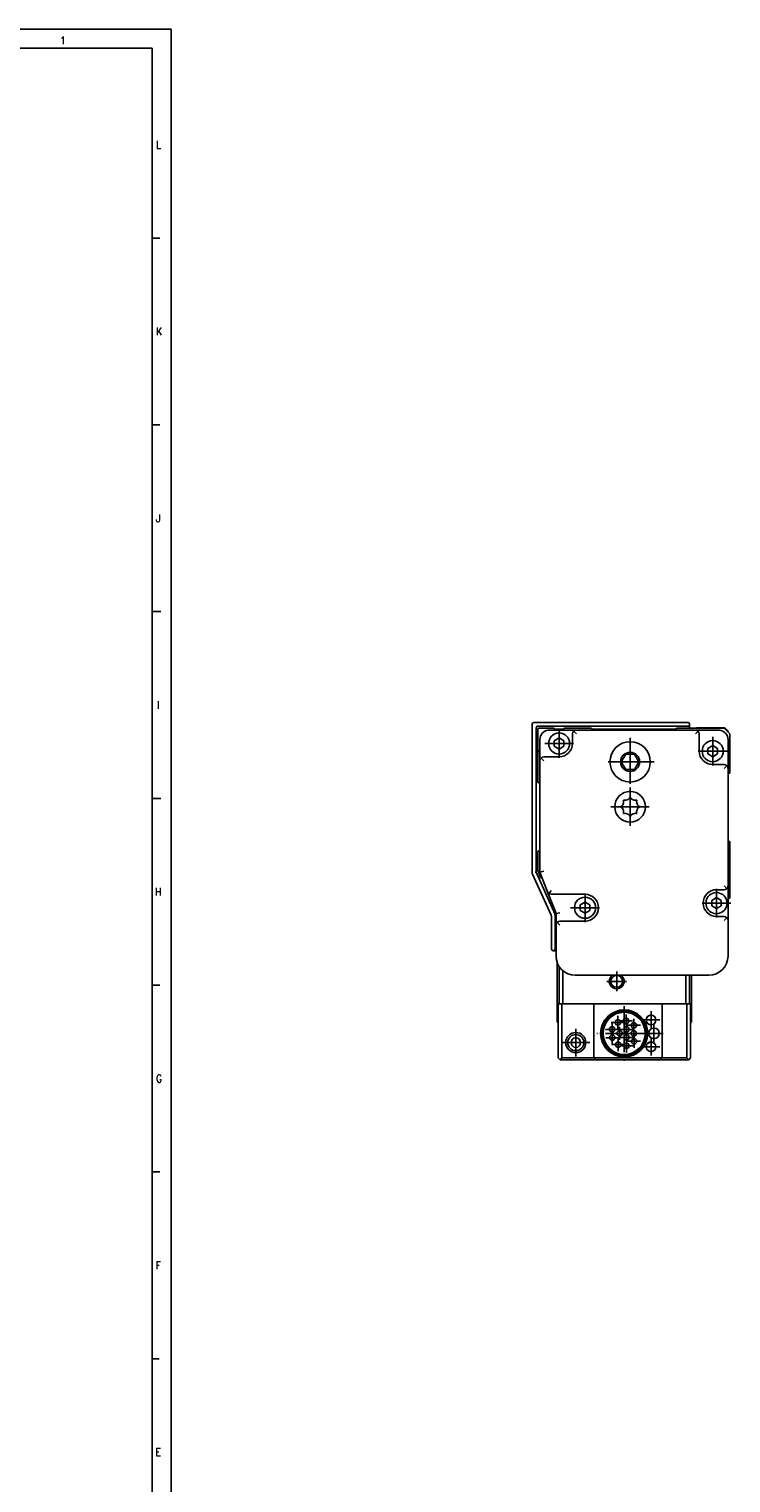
# Model space of a CAD drawing. Header units: inches. Extents: x -381 to 9045, y -418 to 176.
# Tile 15 of 31: x 422 to 605, y -203 to 176. Entities that reach past the tile are written whole.
import ezdxf

# ---------------------------------------------------------------- set-up
doc = ezdxf.new("R2010")
doc.units = ezdxf.units.IN
doc.linetypes.add('DOT_CENTER', pattern=[14, 12, -1, 0, -1])
doc.layers.add('1', color=7, linetype='Continuous')
doc.styles.add('CONVERTER_12', font='txt.shx', dxfattribs={"width": 0.9})

# ---------------------------------------------------------------- blocks, each defined once
blk = doc.blocks.new('Modulos_intermedio__FL-14__2_2_2__24', base_point=(552.87, -64.53))
at = {"color": 7, "linetype": 'Continuous'}
for p, q in [((552.89, -5.38), (552.87, -5.53)), ((552.87, -5.53), (552.87, -44.21)), ((552.95, -5.25), (552.89, -5.38)), ((553.09, -5.11), (552.95, -5.25)), ((553.22, -5.05), (553.09, -5.11)), ((553.37, -5.03), (553.22, -5.05)), ((593.37, -5.03), (553.37, -5.03)), ((553.89, -6.38), (553.87, -6.53)), ((553.87, -44.04), (553.87, -6.53)), ((553.95, -6.25), (553.89, -6.38)), ((554.09, -6.11), (553.95, -6.25)), ((554.22, -6.05), (554.09, -6.11)), ((554.37, -6.03), (554.22, -6.05)), ((554.37, -6.03), (593.37, -6.03)), ((593.51, -5.05), (593.37, -5.03)), ((593.37, -6.03), (593.51, -6)), ((593.56, -5.06), (593.51, -5.05)), ((593.51, -6), (593.65, -5.94)), ((593.65, -5.11), (593.56, -5.06)), ((593.79, -5.25), (593.65, -5.11)), ((593.65, -5.94), (593.79, -5.8)), ((593.83, -5.33), (593.79, -5.25)), ((593.79, -5.8), (593.85, -5.67)), ((593.85, -5.38), (593.83, -5.33)), ((593.87, -5.53), (593.85, -5.38)), ((593.85, -5.67), (593.87, -5.53)), ((593.87, -5.97), (593.87, -5.53)), ((593.87, -6.53), (593.87, -5.97)), ((552.87, -44.21), (552.89, -44.42)), ((552.89, -44.42), (552.95, -44.59)), ((552.95, -44.59), (552.96, -44.62)), ((552.96, -44.62), (557.78, -55.3)), ((553.62, -44.1), (553.87, -44.04)), ((558.87, -55.11), (553.87, -44.04)), ((603.87, -53.63), (603.87, -50.88)), ((557.78, -55.3), (557.79, -55.33)), ((557.79, -55.33), (557.85, -55.5)), ((557.85, -55.5), (557.87, -55.71)), ((557.87, -55.71), (557.87, -64.03)), ((558.62, -55.17), (558.87, -55.11)), ((558.87, -64.03), (558.87, -55.11)), ((557.87, -64.03), (557.89, -64.17)), ((557.89, -64.17), (557.95, -64.3)), ((557.95, -64.3), (558.09, -64.44)), ((558.65, -64.44), (558.79, -64.3)), ((558.79, -64.3), (558.85, -64.17)), ((558.85, -64.17), (558.87, -64.03)), ((558.09, -64.44), (558.22, -64.5)), ((558.22, -64.5), (558.37, -64.53)), ((558.37, -64.53), (558.51, -64.5)), ((558.37, -64.53), (559.07, -64.53)), ((558.51, -64.5), (558.65, -64.44))]:
    blk.add_line(p, q, dxfattribs=at)
blk.add_arc((603.37, -7.53), 0.5, 0, 90, dxfattribs=at)
blk = doc.blocks.new('Modulo_izq__L-KT___25', base_point=(552.87, -67.31))
at = {"color": 7, "linetype": 'Continuous'}
for p, q in [((552.89, -5.38), (552.87, -5.53)), ((552.95, -5.25), (552.91, -5.33)), ((553.09, -5.11), (553.02, -5.17)), ((553.37, -5.03), (553.22, -5.05)), ((554.18, -6.06), (554.09, -6.11)), ((554.37, -6.03), (554.22, -6.05)), ((593.56, -5.06), (593.51, -5.05)), ((593.65, -5.11), (593.56, -5.06)), ((593.83, -5.33), (593.79, -5.25)), ((593.85, -5.38), (593.83, -5.33)), ((593.87, -5.53), (593.85, -5.38)), ((603.87, -56.03), (603.9, -56.03)), ((603.9, -58.01), (603.9, -56.03)), ((603.87, -58.01), (603.9, -58.01)), ((557.89, -64.17), (557.95, -64.3)), ((557.95, -64.3), (558.09, -64.44)), ((558.09, -64.44), (558.18, -64.49)), ((558.22, -64.5), (558.37, -64.53))]:
    blk.add_line(p, q, dxfattribs=at)
blk.add_arc((564.07, -65.93), 5, 187.9999, 195.9999, dxfattribs=at)
blk = doc.blocks.new('Modulo_der__10-ET___26', base_point=(554.37, -70.93))
at = {"color": 7, "linetype": 'Continuous'}
for p, q in [((554.37, -12.23), (554.37, -6.78)), ((554.62, -6.53), (558.37, -6.53)), ((557.37, -7.03), (564.37, -7.03)), ((558.37, -6.53), (558.38, -6.53)), ((558.38, -6.53), (558.4, -6.53)), ((558.4, -6.53), (558.41, -6.53)), ((558.41, -6.53), (558.42, -6.53)), ((558.42, -6.53), (558.43, -6.53)), ((558.43, -6.53), (558.46, -6.54)), ((558.46, -6.54), (558.47, -6.55)), ((558.47, -6.55), (558.48, -6.55)), ((558.48, -6.55), (558.49, -6.56)), ((558.49, -6.56), (558.5, -6.57)), ((558.5, -6.57), (558.52, -6.57)), ((558.52, -6.57), (558.57, -6.63)), ((558.57, -6.63), (558.59, -6.66)), ((558.59, -6.66), (558.6, -6.67)), ((558.6, -6.67), (558.6, -6.69)), ((558.6, -6.69), (558.61, -6.72)), ((558.61, -6.72), (558.62, -6.76)), ((558.62, -6.76), (558.62, -6.78)), ((558.62, -7.03), (558.62, -6.78)), ((558.62, -6.83), (558.84, -6.83)), ((558.84, -6.83), (560.46, -6.83)), ((560.46, -6.83), (561.12, -6.83)), ((561.12, -6.74), (561.13, -6.72)), ((561.12, -6.75), (561.12, -6.74)), ((561.12, -6.76), (561.12, -6.75)), ((561.12, -6.78), (561.12, -6.76)), ((561.12, -6.78), (561.12, -7.03)), ((561.13, -6.72), (561.14, -6.69)), ((561.14, -6.67), (561.15, -6.66)), ((561.14, -6.69), (561.14, -6.67)), ((561.15, -6.65), (561.18, -6.62)), ((561.15, -6.66), (561.15, -6.65)), ((561.18, -6.62), (561.2, -6.59)), ((561.2, -6.59), (561.22, -6.57)), ((561.22, -6.57), (561.24, -6.56)), ((561.24, -6.56), (561.26, -6.55)), ((561.26, -6.55), (561.27, -6.55)), ((561.27, -6.55), (561.28, -6.54)), ((561.28, -6.54), (561.32, -6.53)), ((561.32, -6.53), (561.33, -6.53)), ((561.33, -6.53), (561.34, -6.53)), ((561.34, -6.53), (561.36, -6.53)), ((561.36, -6.53), (561.37, -6.53)), ((561.37, -6.53), (568.12, -6.53)), ((563.44, -7.65), (563.66, -7.32)), ((563.66, -7.32), (563.78, -7.22)), ((563.66, -7.32), (564.37, -8.03)), ((563.78, -7.22), (563.96, -7.11)), ((563.96, -7.11), (563.98, -7.1)), ((563.98, -7.1), (564.16, -7.05)), ((564.16, -7.05), (564.37, -7.03)), ((564.37, -7.03), (595.37, -7.03)), ((590.36, -6.83), (568.37, -6.83)), ((590.12, -7.03), (568.62, -7.03)), ((602.87, -6.53), (590.62, -6.53)), ((595.57, -7.05), (595.37, -7.03)), ((595.37, -7.03), (601.37, -7.03)), ((596.07, -7.32), (595.37, -8.03)), ((595.75, -7.1), (595.57, -7.05)), ((595.62, -6.53), (595.67, -6.48)), ((595.67, -6.48), (598.73, -6.48)), ((595.77, -7.11), (595.75, -7.1)), ((595.95, -7.22), (595.77, -7.11)), ((596.07, -7.32), (595.95, -7.22)), ((596.29, -7.65), (596.07, -7.32)), ((598.73, -6.48), (603.07, -6.48)), ((601.63, -7.04), (601.37, -7.03)), ((601.37, -7.03), (601.63, -7.04)), ((604.37, -8.03), (602.87, -6.53)), ((603.37, -6.78), (603.07, -6.48)), ((603.12, -6.78), (603.37, -6.78)), ((603.37, -7.03), (603.37, -6.78)), ((554.92, -9.01), (554.87, -9.53)), ((554.87, -9.53), (554.92, -9.01)), ((554.87, -15.03), (554.87, -9.53)), ((559.87, -9.08), (558.62, -9.81)), ((558.62, -9.81), (558.62, -11.25)), ((558.62, -11.25), (559.87, -11.97)), ((558.72, -8.03), (558.75, -8.03)), ((561.12, -9.81), (559.87, -9.08)), ((559.87, -11.97), (561.12, -11.25)), ((560.98, -8.03), (561.01, -8.03)), ((561.12, -11.25), (561.12, -9.81)), ((563.37, -8.03), (563.44, -7.65)), ((563.37, -8.03), (563.37, -10.53)), ((596.37, -8.03), (596.29, -7.65)), ((596.37, -12.53), (596.37, -8.03)), ((599.87, -11.08), (598.62, -11.81)), ((601.12, -11.81), (599.87, -11.08)), ((603.87, -17.03), (603.87, -9.53)), ((603.87, -9.75), (603.87, -18.23)), ((603.87, -11.03), (603.87, -9.78)), ((603.87, -11.06), (603.87, -11.03)), ((604.37, -9.28), (604.37, -8.03)), ((604.37, -18.23), (604.37, -8.33)), ((554.67, -12.53), (554.37, -12.23)), ((554.37, -12.7), (554.37, -12.23)), ((554.37, -12.83), (554.67, -12.53)), ((554.37, -12.83), (554.37, -12.7)), ((554.37, -20.53), (554.37, -12.83)), ((554.89, -14.82), (554.87, -15.03)), ((554.87, -44.03), (554.87, -15.03)), ((554.94, -14.65), (554.89, -14.82)), ((554.95, -14.62), (554.94, -14.65)), ((555.06, -14.44), (554.95, -14.62)), ((555.16, -14.32), (555.06, -14.44)), ((555.48, -14.1), (555.16, -14.32)), ((555.16, -14.32), (555.87, -15.03)), ((555.87, -14.03), (555.48, -14.1)), ((559.87, -14.03), (555.87, -14.03)), ((577.21, -13.32), (576.05, -15.32)), ((579.52, -13.32), (577.21, -13.32)), ((580.67, -15.32), (579.52, -13.32)), ((598.62, -11.81), (598.62, -13.25)), ((598.62, -13.25), (599.87, -13.97)), ((599.87, -13.97), (601.12, -13.25)), ((601.12, -13.25), (601.12, -11.81)), ((603.87, -14.03), (603.87, -13.99)), ((603.87, -14.03), (603.87, -35.78)), ((576.05, -15.32), (577.21, -17.32)), ((577.21, -17.32), (579.52, -17.32)), ((579.52, -17.32), (580.67, -15.32)), ((602.87, -16.03), (599.87, -16.03)), ((603.25, -16.1), (602.87, -16.03)), ((603.57, -16.32), (602.87, -17.03)), ((603.57, -16.32), (603.25, -16.1)), ((603.68, -16.44), (603.57, -16.32)), ((603.78, -16.62), (603.68, -16.44)), ((603.79, -16.65), (603.78, -16.62)), ((603.84, -16.82), (603.79, -16.65)), ((603.87, -17.03), (603.84, -16.82)), ((603.87, -47.63), (603.87, -17.03)), ((604.37, -18.23), (603.87, -18.23)), ((554.86, -20.97), (554.87, -20.98)), ((576.35, -26.62), (576.43, -26.51)), ((576.43, -26.51), (576.54, -26.3)), ((576.54, -26.3), (576.55, -26.28)), ((576.55, -26.28), (576.57, -26.23)), ((576.57, -26.23), (576.63, -26.03)), ((576.6, -25.26), (576.79, -25.31)), ((576.66, -25.56), (576.6, -25.26)), ((576.63, -26.03), (576.65, -25.94)), ((576.65, -25.94), (576.66, -25.77)), ((576.66, -25.64), (576.66, -25.56)), ((576.66, -25.77), (576.66, -25.64)), ((576.79, -25.31), (576.85, -25.31)), ((576.85, -25.31), (576.98, -25.33)), ((576.98, -25.33), (577.23, -25.31)), ((577.23, -25.31), (577.59, -25.22)), ((577.59, -25.22), (577.61, -25.21)), ((577.61, -25.21), (577.76, -25.14)), ((577.76, -25.14), (577.85, -25.09)), ((577.85, -25.09), (577.92, -25.04)), ((577.92, -25.04), (578.14, -24.85)), ((578.14, -24.85), (578.2, -24.78)), ((578.2, -24.78), (578.37, -24.53)), ((578.37, -24.53), (578.51, -24.75)), ((578.51, -24.75), (578.59, -24.84)), ((578.59, -24.84), (578.77, -25.01)), ((578.77, -25.01), (578.89, -25.09)), ((578.89, -25.09), (578.98, -25.14)), ((578.98, -25.14), (579.1, -25.2)), ((579.1, -25.2), (579.12, -25.21)), ((579.12, -25.21), (579.46, -25.31)), ((579.46, -25.31), (579.76, -25.33)), ((579.76, -25.33), (579.83, -25.32)), ((579.83, -25.32), (579.94, -25.31)), ((579.94, -25.31), (580.13, -25.26)), ((580.08, -25.51), (580.07, -25.64)), ((580.07, -25.64), (580.07, -25.77)), ((580.07, -25.77), (580.08, -25.89)), ((580.13, -25.26), (580.08, -25.51)), ((580.08, -25.89), (580.1, -26.03)), ((580.1, -26.03), (580.16, -26.23)), ((580.16, -26.23), (580.17, -26.25)), ((580.17, -26.25), (580.18, -26.28)), ((580.18, -26.28), (580.3, -26.51)), ((580.3, -26.51), (580.35, -26.58)), ((575.87, -27.03), (576.08, -26.89)), ((576.12, -27.2), (575.87, -27.03)), ((576.08, -26.89), (576.18, -26.81)), ((576.18, -27.25), (576.12, -27.2)), ((576.18, -26.81), (576.35, -26.62)), ((576.36, -27.44), (576.18, -27.25)), ((576.38, -27.47), (576.36, -27.44)), ((576.43, -27.55), (576.38, -27.47)), ((576.55, -27.78), (576.43, -27.55)), ((576.56, -27.8), (576.55, -27.78)), ((576.57, -27.83), (576.56, -27.8)), ((576.63, -28.03), (576.57, -27.83)), ((576.6, -28.8), (576.65, -28.54)), ((576.79, -28.75), (576.6, -28.8)), ((576.65, -28.17), (576.63, -28.03)), ((576.66, -28.28), (576.65, -28.17)), ((576.65, -28.54), (576.66, -28.42)), ((576.66, -28.42), (576.66, -28.28)), ((576.9, -28.74), (576.79, -28.75)), ((576.98, -28.73), (576.9, -28.74)), ((577.27, -28.75), (576.98, -28.73)), ((577.61, -28.84), (577.27, -28.75)), ((577.64, -28.85), (577.61, -28.84)), ((577.76, -28.91), (577.64, -28.85)), ((577.85, -28.96), (577.76, -28.91)), ((577.96, -29.04), (577.85, -28.96)), ((578.15, -29.22), (577.96, -29.04)), ((578.23, -29.31), (578.15, -29.22)), ((578.37, -29.53), (578.23, -29.31)), ((578.54, -29.27), (578.37, -29.53)), ((578.59, -29.21), (578.54, -29.27)), ((578.81, -29.02), (578.59, -29.21)), ((578.89, -28.96), (578.81, -29.02)), ((578.98, -28.91), (578.89, -28.96)), ((579.12, -28.84), (578.98, -28.91)), ((579.14, -28.83), (579.12, -28.84)), ((579.51, -28.74), (579.14, -28.83)), ((579.76, -28.73), (579.51, -28.74)), ((579.88, -28.74), (579.76, -28.73)), ((579.94, -28.75), (579.88, -28.74)), ((580.13, -28.8), (579.94, -28.75)), ((580.09, -28.12), (580.07, -28.28)), ((580.07, -28.28), (580.07, -28.42)), ((580.07, -28.42), (580.07, -28.5)), ((580.07, -28.5), (580.13, -28.8)), ((580.1, -28.03), (580.09, -28.12)), ((580.16, -27.83), (580.1, -28.03)), ((580.18, -27.78), (580.16, -27.83)), ((580.19, -27.76), (580.18, -27.78)), ((580.3, -27.55), (580.19, -27.76)), ((580.38, -27.43), (580.3, -27.55)), ((580.35, -26.58), (580.38, -26.61)), ((580.38, -26.61), (580.55, -26.81)), ((580.55, -27.25), (580.38, -27.43)), ((580.55, -26.81), (580.61, -26.86)), ((580.65, -27.17), (580.55, -27.25)), ((580.61, -26.86), (580.87, -27.03)), ((580.87, -27.03), (580.65, -27.17)), ((604.37, -50.63), (604.37, -36.28)), ((554.37, -38.78), (554.37, -43.73)), ((554.87, -38.53), (554.62, -38.53)), ((554.39, -43.82), (554.99, -45.37)), ((555.87, -43.84), (554.87, -44.03)), ((556.87, -49.19), (554.87, -44.03)), ((559.07, -54.83), (556.87, -49.19)), ((556.87, -49.19), (556.88, -49.21)), ((556.88, -49.21), (557.08, -49.52)), ((557.24, -49.65), (557.81, -48.83)), ((600.87, -48.63), (602.87, -48.63)), ((603.57, -48.34), (602.87, -47.63)), ((603.25, -48.55), (602.87, -48.63)), ((603.57, -48.34), (603.25, -48.55)), ((603.68, -48.22), (603.57, -48.34)), ((603.78, -48.04), (603.68, -48.22)), ((603.79, -48.01), (603.78, -48.04)), ((603.84, -47.84), (603.79, -48.01)), ((603.87, -47.63), (603.84, -47.84)), ((603.87, -56.63), (603.87, -47.63)), ((557.08, -49.52), (557.1, -49.53)), ((557.1, -49.53), (557.24, -49.65)), ((557.24, -49.65), (557.42, -49.75)), ((557.42, -49.75), (557.81, -49.83)), ((557.81, -49.83), (566.62, -49.83)), ((566.62, -51.88), (565.37, -52.61)), ((565.37, -52.61), (565.37, -54.05)), ((567.87, -52.61), (566.62, -51.88)), ((567.87, -54.05), (567.87, -52.61)), ((600.87, -50.69), (599.62, -51.41)), ((599.62, -51.41), (599.62, -52.85)), ((599.62, -52.85), (600.87, -53.57)), ((602.12, -51.41), (600.87, -50.69)), ((600.87, -53.57), (602.12, -52.85)), ((602.12, -52.85), (602.12, -51.41)), ((602.87, -50.27), (602.87, -50.24)), ((603.87, -50.88), (604.12, -50.88)), ((560.07, -54.64), (559.07, -54.83)), ((559.07, -57.83), (559.07, -54.83)), ((565.37, -54.05), (566.62, -54.77)), ((566.62, -54.77), (567.87, -54.05)), ((602.87, -55.63), (600.87, -55.63)), ((602.87, -54.02), (602.87, -53.99)), ((603.25, -55.71), (602.87, -55.63)), ((603.57, -55.92), (602.87, -56.63)), ((603.57, -55.92), (603.25, -55.71)), ((603.63, -55.99), (603.57, -55.92)), ((603.79, -56.25), (603.63, -55.99)), ((603.81, -56.29), (603.79, -56.25)), ((603.87, -56.63), (603.81, -56.29)), ((603.87, -57.03), (603.87, -53.63)), ((603.87, -65.93), (603.87, -56.63)), ((559.07, -57.83), (559.14, -57.45)), ((559.07, -57.83), (559.07, -65.93)), ((559.14, -57.45), (559.36, -57.12)), ((559.36, -57.12), (559.68, -56.9)), ((560.07, -57.83), (559.36, -57.12)), ((559.68, -56.9), (560.07, -56.83)), ((560.07, -56.83), (566.62, -56.83)), ((564.07, -70.93), (598.87, -70.93))]:
    blk.add_line(p, q, dxfattribs=at)
for centre, radius in [((559.87, -10.53), 2.75), ((578.36, -15.32), 5.25), ((599.87, -12.53), 2.75), ((578.36, -15.32), 2.5), ((578.37, -27.03), 4), ((566.62, -53.33), 2.75)]:
    blk.add_circle(centre, radius, dxfattribs=at)
for centre, radius, start, end in [((554.62, -6.78), 0.25, 90, 180), ((557.37, -9.53), 2.5, 90, 168), ((558.37, -6.78), 0.25, 0, 90), ((561.37, -6.78), 0.25, 90, 180), ((568.12, -6.78), 0.25, 0, 90), ((568.12, -6.78), 0.25, 0, 90), ((568.62, -6.78), 0.25, 180, 270), ((590.12, -6.78), 0.25, 270, 0), ((590.62, -6.78), 0.25, 90, 180), ((590.62, -6.78), 0.25, 90, 180), ((601.37, -9.53), 2.5, 360, 84), ((559.87, -10.53), 3.5, 270, 0), ((604.12, -9.78), 0.25, 90, 180), ((604.12, -9.28), 0.25, 270, 0), ((599.87, -12.53), 3.5, 180, 270), ((554.62, -20.53), 0.25, 179.9999, 269.9999), ((554.62, -21.03), 0.25, 11.9998, 90.0001), ((604.12, -35.78), 0.25, 180, 270), ((604.12, -36.28), 0.25, 0, 90), ((554.62, -38.78), 0.25, 90, 180), ((554.62, -43.73), 0.25, 180, 201.3067), ((555.22, -45.28), 0.25, 201.3056, 291.6414), ((555.41, -45.74), 0.25, 84.0004, 111.7355), ((600.87, -52.13), 3.5, 90, 270), ((566.62, -53.33), 3.5, 270, 90), ((600.87, -52.13), 2.75, 24.62, 335.38), ((600.87, -52.13), 2.75, 335.38, 24.62), ((604.12, -50.63), 0.25, 270, 0), ((603.62, -53.63), 0.25, 359.9989, 8.9989), ((603.37, -57.03), 0.5, 353.9994, 359.9995), ((564.07, -65.93), 5, 180, 270), ((598.87, -65.93), 5, 270, 0)]:
    blk.add_arc(centre, radius, start, end, dxfattribs=at)
at = {"layer": '1', "color": 2, "linetype": 'DOT_CENTER'}
for p, q in [((559.87, -6.78), (559.87, -14.28)), ((563.62, -10.53), (556.12, -10.53)), ((578.36, -9.07), (578.36, -21.57)), ((599.87, -8.78), (599.87, -16.28)), ((603.62, -12.53), (596.12, -12.53)), ((584.61, -15.32), (572.11, -15.32)), ((578.37, -22.03), (578.37, -32.03)), ((583.37, -27.03), (573.37, -27.03)), ((600.87, -48.38), (600.87, -55.88)), ((566.62, -49.58), (566.62, -57.08)), ((604.62, -52.13), (597.12, -52.13)), ((570.37, -53.33), (562.87, -53.33))]:
    blk.add_line(p, q, dxfattribs=at)
blk = doc.blocks.new('CABEZA_2__27', base_point=(559.37, -92.97))
at = {"color": 7, "linetype": 'Continuous'}
for p, q in [((559.37, -67.62), (559.37, -83.17)), ((559.87, -78.37), (559.87, -68.64)), ((560.87, -69.76), (560.87, -78.37)), ((573.82, -70.93), (573.49, -71.14)), ((576.25, -71.14), (575.92, -70.93)), ((592.87, -78.37), (592.87, -70.93)), ((593.87, -70.93), (593.87, -78.37)), ((594.37, -83.17), (594.37, -70.93)), ((559.62, -78.37), (560.62, -78.37)), ((559.62, -92.47), (559.62, -78.37)), ((560.62, -78.37), (568.94, -78.37)), ((560.62, -92.47), (560.62, -78.37)), ((586.7, -78.37), (568.94, -78.37)), ((568.94, -92.47), (568.94, -78.37)), ((592.87, -78.37), (586.7, -78.37)), ((586.7, -78.37), (586.7, -92.47)), ((593.12, -78.37), (592.87, -78.37)), ((593.12, -78.37), (594.12, -78.37)), ((593.12, -92.47), (593.12, -78.37)), ((594.12, -78.37), (594.12, -92.47)), ((559.62, -83.17), (559.37, -83.17)), ((594.12, -83.17), (594.37, -83.17)), ((559.62, -92.47), (560.12, -92.97)), ((560.62, -92.47), (560.12, -92.97)), ((569.44, -92.97), (560.12, -92.97)), ((560.62, -92.47), (568.94, -92.47)), ((586.7, -92.47), (568.94, -92.47)), ((568.94, -92.47), (569.44, -92.97)), ((586.2, -92.97), (569.44, -92.97)), ((586.7, -92.47), (586.2, -92.97)), ((593.62, -92.97), (586.2, -92.97)), ((593.12, -92.47), (586.7, -92.47)), ((593.62, -92.97), (593.12, -92.47)), ((593.62, -92.97), (594.12, -92.47))]:
    blk.add_line(p, q, dxfattribs=at)
for centre, radius in [((574.87, -72.52), 1.55), ((576.82, -86.07), 6.13), ((576.82, -86.07), 5.9), ((576.82, -86.07), 5.73), ((576.82, -86.07), 5.5), ((575.17, -83.22), 0.7), ((577.32, -82.81), 0.7), ((579.35, -83.96), 0.7), ((583.82, -82.57), 1.27), ((583.82, -82.57), 1.25), ((564.22, -88.47), 2.62), ((564.22, -88.47), 2.1), ((573.68, -85.04), 0.7), ((573.71, -87.19), 0.7), ((575.62, -86.07), 0.7), ((577.42, -85.03), 0.7), ((577.42, -87.11), 0.7), ((579.32, -86.07), 0.7), ((584.57, -86.07), 1.38), ((564.22, -88.47), 1.25), ((575.27, -88.99), 0.7), ((577.42, -89.32), 0.7), ((579.39, -88.14), 0.7), ((583.82, -89.57), 1.27), ((583.82, -89.57), 1.25)]:
    blk.add_circle(centre, radius, dxfattribs=at)
for start, end in [(134.9999, 202.4995), (202.4997, 44.9997)]:
    blk.add_arc((574.87, -72.52), 1.95, start, end, dxfattribs=at)
at = {"layer": '1', "color": 2, "linetype": 'DOT_CENTER'}
for p, q in [((574.87, -69.97), (574.87, -75.07)), ((577.42, -72.52), (572.32, -72.52)), ((576.82, -78.94), (576.82, -93.21)), ((576.87, -83.22), (573.47, -83.22)), ((575.17, -81.52), (575.17, -84.92)), ((579.02, -82.81), (575.62, -82.81)), ((577.32, -81.11), (577.32, -84.51)), ((577.42, -83.33), (577.42, -86.73)), ((579.35, -82.26), (579.35, -85.66)), ((586.09, -82.57), (581.54, -82.57)), ((583.82, -80.3), (583.82, -84.85)), ((564.22, -84.85), (564.22, -92.09)), ((583.95, -86.07), (569.69, -86.07)), ((575.38, -85.04), (571.98, -85.04)), ((573.68, -83.34), (573.68, -86.74)), ((573.71, -85.49), (573.71, -88.89)), ((577.32, -86.07), (573.92, -86.07)), ((575.62, -84.37), (575.62, -87.77)), ((579.12, -85.03), (575.72, -85.03)), ((579.12, -87.11), (575.72, -87.11)), ((577.42, -85.41), (577.42, -88.81)), ((581.02, -86.07), (577.62, -86.07)), ((581.05, -83.96), (577.65, -83.96)), ((579.32, -84.37), (579.32, -87.77)), ((579.39, -86.44), (579.39, -89.84)), ((586.94, -86.07), (582.19, -86.07)), ((584.57, -83.7), (584.57, -88.45)), ((567.84, -88.47), (560.6, -88.47)), ((575.41, -87.19), (572.01, -87.19)), ((576.97, -88.99), (573.57, -88.99)), ((575.27, -87.29), (575.27, -90.69)), ((579.12, -89.32), (575.72, -89.32)), ((577.42, -87.62), (577.42, -91.02)), ((581.09, -88.14), (577.69, -88.14)), ((586.09, -89.57), (581.54, -89.57)), ((583.82, -87.3), (583.82, -91.85))]:
    blk.add_line(p, q, dxfattribs=at)
blk = doc.blocks.new('L-80__28', base_point=(552.87, -92.97))
for name, p in [('Modulos_intermedio__FL-14__2_2_2__24', (552.87, -64.53)), ('Modulo_izq__L-KT___25', (552.87, -67.31)), ('Modulo_der__10-ET___26', (554.37, -70.93)), ('CABEZA_2__27', (559.37, -92.97))]:
    blk.add_blockref(name, p)
blk = doc.blocks.new('Derecha1', base_point=(578.62, -49))
blk.add_blockref('L-80__28', (552.87, -92.97))
blk = doc.blocks.new('Marco_a1', base_point=(38.87, -121.38))
at = {"layer": '1', "color": 2, "linetype": 'Continuous'}
for p, q in [((458.87, 175.62), (-381.13, 175.62)), ((458.87, -418.38), (458.87, 175.62)), ((455.87, 121.15), (453.87, 121.15)), ((455.87, 72.49), (453.87, 72.49)), ((456.18, 23.82), (454.18, 23.82)), ((456.18, -24.85), (454.18, -24.85)), ((455.87, -73.51), (453.87, -73.51)), ((455.87, -122.18), (453.87, -122.18)), ((455.72, -170.85), (453.72, -170.85))]:
    blk.add_line(p, q, dxfattribs=at)
at = {"layer": '1', "color": 7, "linetype": 'Continuous'}
for p, q in [((453.87, 170.62), (-361.13, 170.62)), ((453.87, -413.38), (453.87, 170.62))]:
    blk.add_line(p, q, dxfattribs=at)
at = {"layer": '1', "color": 2, "char_height": 2, "attachment_point": 4, "line_spacing_factor": 1.20048, "style": 'CONVERTER_12'}
for s, insert in [('1', (429.9, 172.65)), ('L', (454.87, 145.49)), ('K', (454.87, 96.82)), ('J', (454.87, 48.15)), ('I', (455.18, -0.51)), ('H', (454.62, -49.18)), ('G', (454.87, -97.85)), ('F', (454.77, -146.51)), ('E', (454.72, -195.18))]:
    blk.add_mtext(s, dxfattribs=dict(at, insert=insert))
blk = doc.blocks.new('Top', base_point=(38.87, -121.38))
blk.add_blockref('Marco_a1', (38.87, -121.38))
blk = doc.blocks.new('_dummy_frame', base_point=(-381.13, -418.38))
blk.add_blockref('Top', (38.87, -121.38))

msp = doc.modelspace()

# ---------------------------------------------------------------- block references
msp.add_blockref('Derecha1', (578.62, -49))
at = {"layer": '1'}
msp.add_blockref('_dummy_frame', (-381.13, -418.38), dxfattribs=at)

doc.saveas('drawing.dxf')
